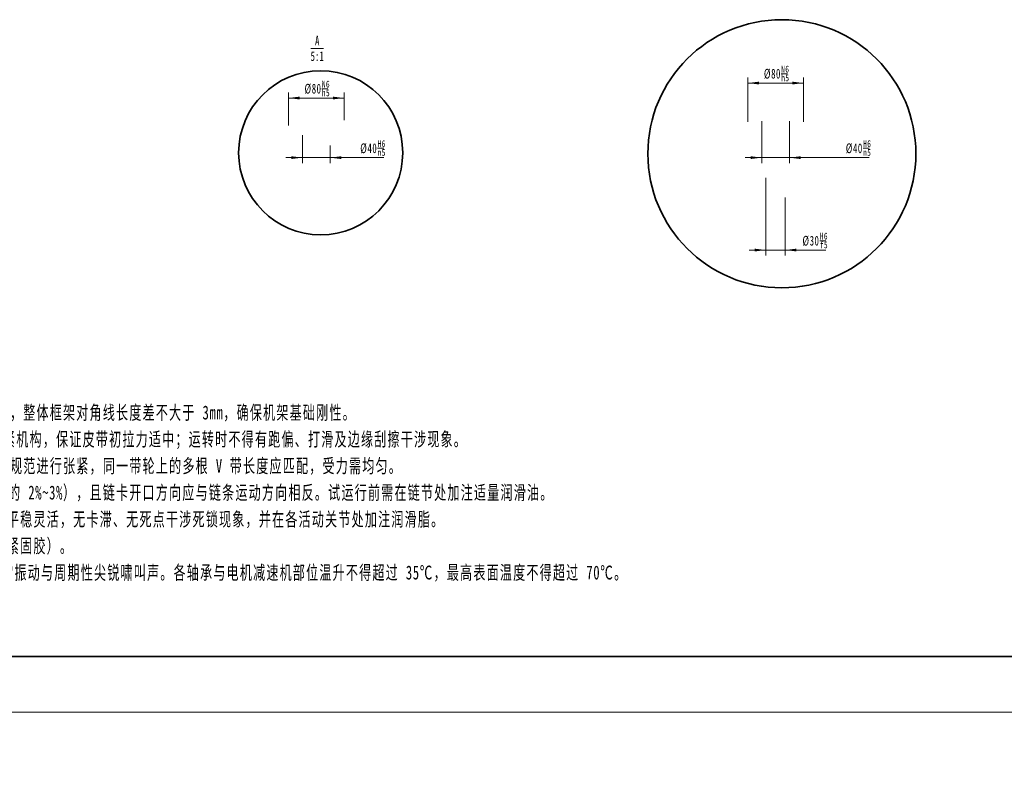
# Model space of a CAD drawing. Header units: millimetres. Extents: x 2945 to 26725, y -1089 to 16127.
# Tile 32 of 150: x 9900 to 16984, y -1089 to 4288. Entities that reach past the tile are written whole.
import ezdxf
from ezdxf.enums import TextEntityAlignment as Align

# ---------------------------------------------------------------- set-up
doc = ezdxf.new("R2010")
doc.units = ezdxf.units.MM
doc.layers.get('0').update_dxf_attribs({"lineweight": 35})
for name, color, linetype, lineweight in [('尺寸线层', 3, 'Continuous', 18), ('粗实线层', 7, 'Continuous', 35), ('细实线层', 7, 'Continuous', 18)]:
    doc.layers.add(name, color=color, linetype=linetype, lineweight=lineweight)
doc.styles.add('标准', font='txt', dxfattribs={"width": 0.667})
doc.dimstyles.new('GB_尺寸', dxfattribs={"dimtxt": 3.5, "dimasz": 4, "dimexe": 2, "dimexo": 0, "dimtad": 1, "dimdsep": 46, "dimtxsty": '标准', "dimblk": '_CAXARROW', "dimcen": 0, "dimdle": 8, "dimazin": 2, "dimtfac": 0.707107, "dimtdec": 3, "dimtmove": 2, "dimatfit": 3, "dimfxl": 0, "dimfrac": 2, "dimtolj": 1, "dimarcsym": 0})

# ---------------------------------------------------------------- blocks, each defined once
blk = doc.blocks.new('$CAXA_FRAME_13B17AC1$')
at = {"layer": '粗实线层'}
blk.add_line((-574.5, -400.5), (574.5, -400.5), dxfattribs=at)
at = {"layer": '细实线层'}
blk.add_line((-594.5, -420.5), (594.5, -420.5), dxfattribs=at)
blk = doc.blocks.new('*X66')
at = {"layer": '尺寸线层', "color": 0, "lineweight": -2, "insert": (0, -23), "char_height": 5, "width": 513.5961, "attachment_point": 1, "line_spacing_factor": 1.15057, "style": '标准'}
blk.add_mtext('\\T1.1;\\pxi-1,l1;1.装配前所有零部件必须清理干净，彻底去除毛刺、铁屑、油污及杂物，确保配合表面无损伤。\\P2.铝型材机架装配： 机架采用铝型材搭建，各角件、内置连接件及 T 型螺母紧固必须牢靠。要求整机基准面水平度误差不大于 1/1000，整体框架对角线长度差不大于 3mm，确保机架基础刚性。\\P3.传输带与传输辊装配： 驱动主轴、从动辊及各托辊的轴线必须相互平行，平行度误差不大于 0.5/1000。传输带安装后需调节两端张紧机构，保证皮带初拉力适中；运转时不得有跑偏、打滑及边缘刮擦干涉现象。\\P4.V带传动装配： 主、从动 V 带轮的中心平面应重合，其端面偏移量不得超过中心距的 2/1000，倾斜角不得大于 1%%D。V 带装配时应按规范进行张紧，同一带轮上的多根 V 带长度应匹配，受力需均匀。\\P5.链传动装配： 主、从动链轮的中心平面应在同一铅锤面内，共面误差不得大于 2mm。链条装配后应有适当的下垂度（通常为两中心距的 2%~3%），且链卡开口方向应与链条运动方向相反。试运行前需在链节处加注适量润滑油。\\P6.曲柄摇杆机构装配： 各运动铰链、销轴与轴承处的装配间隙需符合图纸公差要求。装配完成后需先进行手动盘车验证，确认机构运转平稳灵活，无卡滞、无死点干涉死锁现象，并在各活动关节处加注润滑脂。\\P7.紧固与防松： 所有连接螺栓、顶丝需按规定力矩拧紧。运动传动部位的紧固件必须采取可靠的防松措施（如使用弹簧垫圈或涂抹螺纹紧固胶）。\\P8.试运行检验： 整体装配完成后，需进行空载试运行测试不少于 2 小时。要求传动系统（带、链、辊筒）及摇杆机构运转平稳，无异常振动与周期性尖锐啸叫声。各轴承与电机减速机部位温升不得超过 35℃，最高表面温度不得超过 70℃。\\P', dxfattribs=at)
blk = doc.blocks.new('*X81')
at = {"layer": '粗实线层'}
blk.add_circle((0, 0), 9.641, dxfattribs=at)
blk = doc.blocks.new('*X83')
at = {"layer": '细实线层', "color": 0, "linetype": 'ByBlock', "lineweight": -2}
blk.add_line((-2.25, 0), (2.25, 0), dxfattribs=at)
at = {"layer": '尺寸线层', "color": 0, "linetype": 'ByBlock', "lineweight": -2, "style": '标准', "width": 0.667}
for s, p in [('A', (0, 4.55)), ('5:1', (0, -1.05))]:
    blk.add_text(s, height=3.5, dxfattribs=at).set_placement(p, align=Align.TOP_CENTER)
blk = doc.blocks.new('*X86')
at = {"layer": '粗实线层'}
blk.add_circle((0, 0), 5.902, dxfattribs=at)
blk = doc.blocks.new('*X163')
at = {"layer": '尺寸线层', "color": 0}
blk.add_line((15967.8, 3363.2), (16012.2, 3363.2), dxfattribs=at)
at = {"layer": '尺寸线层', "color": 0, "char_height": 70, "attachment_point": 1, "line_spacing_factor": 1.15057, "style": '标准'}
for s, insert, width in [('\\T1.1;%%C40', (15843.6, 3398.2), 674.544), ('\\T1.1;{\\H0.707107x;H6}', (15968.1, 3421), 177.459), ('\\T1.1;{\\H0.707107x;n5}', (15967.8, 3358.4), 177.459)]:
    blk.add_mtext(s, dxfattribs=dict(at, insert=insert, width=width))
blk = doc.blocks.new('*X162')
at = {"layer": '尺寸线层', "linetype": 'Continuous'}
for points in [[(15238.8, 3295.9), (15158.8, 3305.9), (15158.8, 3285.9)], [(15438.8, 3295.9), (15518.8, 3305.9), (15518.8, 3285.9)]]:
    blk.add_hatch(color=0, dxfattribs=at).paths.add_polyline_path(points, flags=0)
at = {"layer": '尺寸线层', "color": 0, "linetype": 'Continuous'}
for p, q in [((15238.8, 3558.3), (15238.8, 3255.9)), ((15438.8, 3558.7), (15438.8, 3255.9)), ((15118.8, 3295.9), (16012.2, 3295.9))]:
    blk.add_line(p, q, dxfattribs=at)
at = {"layer": '尺寸线层', "color": 0}
blk.add_blockref('*X163', (0, 0), dxfattribs=at)
blk = doc.blocks.new('_CAXARROW')
blk.add_hatch(color=0).paths.add_polyline_path([(0, 0), (-1, 0.125), (-1, -0.125)], flags=0)
blk = doc.blocks.new('*X165')
at = {"layer": '尺寸线层', "color": 0}
blk.add_line((15378.7, 3899.6), (15423.1, 3899.6), dxfattribs=at)
at = {"layer": '尺寸线层', "color": 0, "char_height": 70, "attachment_point": 1, "line_spacing_factor": 1.15057, "style": '标准'}
for s, insert, width in [('\\T1.1;%%C80', (15254.5, 3934.6), 674.544), ('\\T1.1;{\\H0.707107x;h5}', (15378.9, 3894.9), 177.459), ('\\T1.1;{\\H0.707107x;N6}', (15378.7, 3957.4), 177.459)]:
    blk.add_mtext(s, dxfattribs=dict(at, insert=insert, width=width))
blk = doc.blocks.new('*X164')
at = {"layer": '尺寸线层', "linetype": 'Continuous'}
for points in [[(15138.8, 3832.3), (15218.8, 3842.3), (15218.8, 3822.3)], [(15538.8, 3832.3), (15458.8, 3842.3), (15458.8, 3822.3)]]:
    blk.add_hatch(color=0, dxfattribs=at).paths.add_polyline_path(points, flags=0)
at = {"layer": '尺寸线层', "color": 0, "linetype": 'Continuous'}
for p, q in [((15138.8, 3553.5), (15138.8, 3872.3)), ((15138.8, 3832.3), (15538.8, 3832.3)), ((15538.8, 3552.8), (15538.8, 3872.3))]:
    blk.add_line(p, q, dxfattribs=at)
at = {"layer": '尺寸线层', "color": 0}
blk.add_blockref('*X165', (0, 0), dxfattribs=at)
blk = doc.blocks.new('*X167')
at = {"layer": '尺寸线层', "color": 0}
blk.add_line((15656.2, 2698.5), (15700, 2698.5), dxfattribs=at)
at = {"layer": '尺寸线层', "color": 0, "char_height": 70, "attachment_point": 1, "line_spacing_factor": 1.15057, "style": '标准'}
for s, insert, width in [('\\T1.1;%%C30', (15531.9, 2733.5), 672.402), ('\\T1.1;{\\H0.707107x;f5}', (15656.6, 2693.7), 175.318), ('\\T1.1;{\\H0.707107x;H6}', (15656.2, 2756.2), 175.318)]:
    blk.add_mtext(s, dxfattribs=dict(at, insert=insert, width=width))
blk = doc.blocks.new('*X166')
at = {"layer": '尺寸线层', "linetype": 'Continuous'}
for points in [[(15268.9, 2631.2), (15188.9, 2621.2), (15188.9, 2641.2)], [(15408.6, 2631.2), (15488.6, 2621.2), (15488.6, 2641.2)]]:
    blk.add_hatch(color=0, dxfattribs=at).paths.add_polyline_path(points, flags=0)
at = {"layer": '尺寸线层', "color": 0, "linetype": 'Continuous'}
for p, q in [((15268.9, 3149.5), (15268.9, 2591.2)), ((15408.6, 3010), (15408.6, 2591.2)), ((15700, 2631.2), (15148.9, 2631.2))]:
    blk.add_line(p, q, dxfattribs=at)
at = {"layer": '尺寸线层', "color": 0}
blk.add_blockref('*X167', (0, 0), dxfattribs=at)
blk = doc.blocks.new('*X169')
at = {"layer": '尺寸线层', "color": 0}
blk.add_line((12474.7, 3363.2), (12519.1, 3363.2), dxfattribs=at)
at = {"layer": '尺寸线层', "color": 0, "char_height": 70, "attachment_point": 1, "line_spacing_factor": 1.15057, "style": '标准'}
for s, insert, width in [('\\T1.1;%%C40', (12350.4, 3398.2), 674.544), ('\\T1.1;{\\H0.707107x;H6}', (12475, 3421), 177.459), ('\\T1.1;{\\H0.707107x;n5}', (12474.7, 3358.4), 177.459)]:
    blk.add_mtext(s, dxfattribs=dict(at, insert=insert, width=width))
blk = doc.blocks.new('*X168')
at = {"layer": '尺寸线层', "linetype": 'Continuous'}
for points in [[(11933.9, 3295.9), (11853.9, 3285.9), (11853.9, 3305.9)], [(12133.9, 3295.9), (12213.9, 3285.9), (12213.9, 3305.9)]]:
    blk.add_hatch(color=0, dxfattribs=at).paths.add_polyline_path(points, flags=0)
at = {"layer": '尺寸线层', "color": 0, "linetype": 'Continuous'}
for p, q in [((11933.9, 3456.6), (11933.9, 3255.9)), ((12133.9, 3383.1), (12133.9, 3255.9)), ((12519.1, 3295.9), (11813.9, 3295.9))]:
    blk.add_line(p, q, dxfattribs=at)
at = {"layer": '尺寸线层', "color": 0}
blk.add_blockref('*X169', (0, 0), dxfattribs=at)
blk = doc.blocks.new('*X171')
at = {"layer": '尺寸线层', "color": 0}
blk.add_line((12073.9, 3791.8), (12118.2, 3791.8), dxfattribs=at)
at = {"layer": '尺寸线层', "color": 0, "char_height": 70, "attachment_point": 1, "line_spacing_factor": 1.15057, "style": '标准'}
for s, insert, width in [('\\T1.1;%%C80', (11949.6, 3826.8), 674.544), ('\\T1.1;{\\H0.707107x;N6}', (12073.9, 3849.5), 177.459), ('\\T1.1;{\\H0.707107x;h5}', (12074, 3787), 177.459)]:
    blk.add_mtext(s, dxfattribs=dict(at, insert=insert, width=width))
blk = doc.blocks.new('*X170')
at = {"layer": '尺寸线层', "linetype": 'Continuous'}
for points in [[(11833.9, 3724.5), (11913.9, 3714.5), (11913.9, 3734.5)], [(12233.9, 3724.5), (12153.9, 3714.5), (12153.9, 3734.5)]]:
    blk.add_hatch(color=0, dxfattribs=at).paths.add_polyline_path(points, flags=0)
at = {"layer": '尺寸线层', "color": 0, "linetype": 'Continuous'}
for p, q in [((11833.9, 3527.6), (11833.9, 3764.5)), ((12233.9, 3566.1), (12233.9, 3764.5)), ((12233.9, 3724.5), (11833.9, 3724.5))]:
    blk.add_line(p, q, dxfattribs=at)
at = {"layer": '尺寸线层', "color": 0}
blk.add_blockref('*X171', (0, 0), dxfattribs=at)

msp = doc.modelspace()

# ---------------------------------------------------------------- block references
at = {"layer": '尺寸线层', "xscale": 20, "yscale": 20, "zscale": 20}
for name, p in [('*X83', (12040.827, 4081.638)), ('*X66', (4126.303, 2164.555))]:
    msp.add_blockref(name, p, dxfattribs=at)
at = {"layer": '粗实线层'}
for name, p, xscale, yscale, zscale in [('$CAXA_FRAME_13B17AC1$', (14834.531, 7717.01), 20, 20, 20), ('*X81', (15383.738, 3323.799), 100, 100, 100), ('*X86', (12065.791, 3330.881), 100, 100, 100)]:
    msp.add_blockref(name, p, dxfattribs=dict(at, xscale=xscale, yscale=yscale, zscale=zscale))

# ---------------------------------------------------------------- dimensions: what is measured, and where the dimension line sits
at = {"layer": '尺寸线层'}
for base, p1, p2, text, picture, middle in [((15538.77, 3832.321), (15138.77, 3553.513), (15538.77, 3552.806), '\\A1;%%C80\\H0.707107x;\\SN6/h5;\\H1.41421x;', '*X164', (15338.77, 3899.625)), ((11833.909, 3724.467), (12233.909, 3566.076), (11833.909, 3527.641), '\\A1;%%C80\\H0.707107x;\\SN6/h5;\\H1.41421x;', '*X170', (12033.909, 3791.771)), ((15438.772, 3295.907), (15238.767, 3558.304), (15438.772, 3558.66), '\\A1;%%C40\\H0.707107x;\\SH6/n5;\\H1.41421x;', '*X162', (15927.888, 3363.211)), ((11933.909, 3295.907), (12133.909, 3383.057), (11933.909, 3456.576), '\\A1;%%C40\\H0.707107x;\\SH6/n5;\\H1.41421x;', '*X168', (12434.76, 3363.211)), ((15268.947, 2631.199), (15408.593, 3009.951), (15268.947, 3149.489), '\\A1;%%C30\\H0.707107x;\\SH6/f5;\\H1.41421x;', '*X166', (15615.957, 2698.503))]:
    dim = msp.add_linear_dim(base=base, p1=p1, p2=p2, text=text, dimstyle='GB_尺寸', override={"dimscale": 20, "dimsah": 1, "dimtfac": 1, "dimtfill": 1, "dimtzin": 0}, dxfattribs=at)
    dim.commit()
    dim.dimension.update_dxf_attribs({"geometry": picture, "text_midpoint": middle, "dimtype": 160})

doc.saveas('drawing.dxf')
